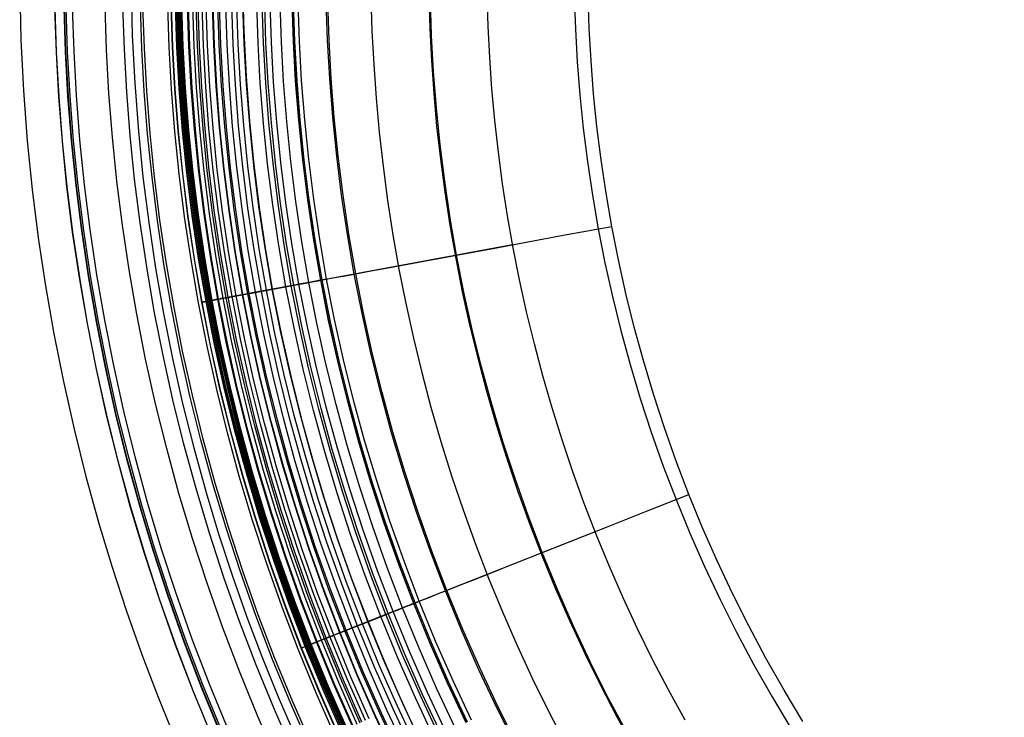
# Model space of a CAD drawing. Header units: millimetres. Extents: x -14 to 488, y -50 to 50.
# Tile 229 of 256: x 419 to 436, y -13 to -1. Entities that reach past the tile are written whole.
import ezdxf

# ---------------------------------------------------------------- set-up
doc = ezdxf.new("R2010")
doc.units = ezdxf.units.MM
doc.header["$MEASUREMENT"] = 0
doc.layers.add('Default', color=7, linetype='Continuous')

msp = doc.modelspace()

# ---------------------------------------------------------------- linework, layer by layer
at = {"layer": 'Default'}
for points in [[(429.826, -13.232), (429.499, -12.618), (429.188, -11.999), (428.895, -11.374), (428.618, -10.745), (428.359, -10.113), (428.116, -9.477), (427.891, -8.839), (427.682, -8.2), (427.49, -7.559), (427.315, -6.918), (427.157, -6.278), (427.014, -5.638), (426.888, -4.999), (426.778, -4.362), (426.684, -3.728), (426.605, -3.097), (426.541, -2.469), (426.492, -1.844), (426.457, -1.225), (426.437, -0.61), (426.43, 0)], [(428.903, 0), (428.909, -0.555), (428.928, -1.115), (428.959, -1.678), (429.004, -2.246), (429.062, -2.818), (429.134, -3.392), (429.22, -3.97), (429.32, -4.549), (429.435, -5.13), (429.564, -5.713), (429.708, -6.296), (429.868, -6.879), (430.042, -7.462), (430.232, -8.044), (430.437, -8.624), (430.658, -9.202), (430.894, -9.778), (431.146, -10.35), (431.413, -10.919), (431.696, -11.482), (431.993, -12.041), (432.307, -12.594), (432.635, -13.141)], [(432.837, -13.015), (432.512, -12.474), (432.202, -11.926), (431.907, -11.373), (431.627, -10.815), (431.363, -10.252), (431.113, -9.685), (430.879, -9.115), (430.661, -8.542), (430.458, -7.967), (430.27, -7.391), (430.097, -6.813), (429.939, -6.236), (429.796, -5.658), (429.668, -5.081), (429.554, -4.506), (429.455, -3.932), (429.37, -3.36), (429.299, -2.791), (429.241, -2.225), (429.197, -1.662), (429.165, -1.104), (429.147, -0.55), (429.141, 0)], [(422.68, -13.269), (422.359, -12.488), (422.06, -11.703), (421.781, -10.915), (421.524, -10.126), (421.287, -9.335), (421.071, -8.543), (420.875, -7.752), (420.699, -6.962), (420.544, -6.173), (420.408, -5.387), (420.291, -4.604), (420.193, -3.824), (420.114, -3.048), (420.054, -2.278), (420.011, -1.512), (419.986, -0.753), (419.977, 0)], [(422.683, -13.267), (422.363, -12.486), (422.064, -11.702), (421.785, -10.914), (421.528, -10.125), (421.291, -9.334), (421.075, -8.542), (420.879, -7.751), (420.703, -6.961), (420.548, -6.172), (420.412, -5.386), (420.295, -4.603), (420.197, -3.823), (420.119, -3.048), (420.058, -2.277), (420.015, -1.512), (419.99, -0.753), (419.981, 0)], [(422.824, -13.207), (422.505, -12.43), (422.207, -11.649), (421.93, -10.865), (421.673, -10.079), (421.438, -9.292), (421.223, -8.504), (421.028, -7.716), (420.853, -6.93), (420.698, -6.145), (420.563, -5.362), (420.447, -4.582), (420.349, -3.806), (420.271, -3.034), (420.21, -2.267), (420.168, -1.505), (420.143, -0.75), (420.134, 0)], [(422.831, -13.205), (422.512, -12.427), (422.214, -11.646), (421.937, -10.863), (421.68, -10.077), (421.445, -9.29), (421.229, -8.502), (421.035, -7.715), (420.86, -6.928), (420.705, -6.143), (420.57, -5.361), (420.454, -4.581), (420.357, -3.805), (420.278, -3.034), (420.218, -2.267), (420.175, -1.505), (420.15, -0.749), (420.141, 0)], [(422.859, -13.193), (422.54, -12.416), (422.242, -11.636), (421.965, -10.853), (421.709, -10.068), (421.474, -9.281), (421.259, -8.494), (421.064, -7.708), (420.889, -6.922), (420.735, -6.138), (420.6, -5.356), (420.484, -4.577), (420.387, -3.802), (420.308, -3.031), (420.248, -2.265), (420.205, -1.504), (420.18, -0.749), (420.172, 0)], [(422.96, -13.15), (422.642, -12.376), (422.345, -11.598), (422.069, -10.818), (421.814, -10.035), (421.579, -9.251), (421.365, -8.467), (421.171, -7.683), (420.997, -6.899), (420.843, -6.118), (420.708, -5.339), (420.592, -4.562), (420.496, -3.79), (420.417, -3.021), (420.357, -2.257), (420.315, -1.499), (420.29, -0.746), (420.281, 0)], [(423.807, -13.688), (423.474, -12.931), (423.162, -12.17), (422.87, -11.405), (422.599, -10.638), (422.348, -9.868), (422.117, -9.097), (421.906, -8.326), (421.715, -7.555), (421.544, -6.785), (421.393, -6.016), (421.26, -5.25), (421.147, -4.486), (421.051, -3.726), (420.974, -2.971), (420.915, -2.22), (420.874, -1.474), (420.849, -0.734), (420.841, 0)], [(424.086, -13.561), (423.757, -12.811), (423.447, -12.057), (423.158, -11.299), (422.889, -10.539), (422.64, -9.777), (422.412, -9.013), (422.203, -8.249), (422.014, -7.485), (421.844, -6.722), (421.694, -5.96), (421.563, -5.201), (421.45, -4.445), (421.356, -3.692), (421.28, -2.943), (421.221, -2.199), (421.18, -1.46), (421.155, -0.727), (421.147, 0)], [(424.359, -13.437), (424.032, -12.694), (423.726, -11.947), (423.439, -11.196), (423.173, -10.443), (422.926, -9.687), (422.7, -8.931), (422.493, -8.173), (422.305, -7.416), (422.137, -6.66), (421.989, -5.906), (421.858, -5.154), (421.747, -4.404), (421.654, -3.658), (421.578, -2.916), (421.52, -2.179), (421.479, -1.447), (421.455, -0.72), (421.447, 0)], [(424.399, -13.419), (424.072, -12.677), (423.766, -11.931), (423.48, -11.181), (423.214, -10.429), (422.968, -9.674), (422.742, -8.918), (422.535, -8.162), (422.348, -7.406), (422.18, -6.651), (422.032, -5.898), (421.902, -5.147), (421.79, -4.398), (421.697, -3.653), (421.622, -2.912), (421.564, -2.176), (421.523, -1.445), (421.498, -0.719), (421.49, 0)], [(424.789, -13.242), (424.467, -12.509), (424.165, -11.773), (423.882, -11.033), (423.62, -10.291), (423.377, -9.546), (423.154, -8.801), (422.95, -8.054), (422.765, -7.308), (422.6, -6.563), (422.453, -5.82), (422.325, -5.079), (422.215, -4.34), (422.123, -3.605), (422.048, -2.874), (421.991, -2.147), (421.951, -1.426), (421.927, -0.71), (421.919, 0)], [(424.842, -13.217), (424.52, -12.487), (424.219, -11.752), (423.937, -11.013), (423.675, -10.272), (423.432, -9.529), (423.21, -8.785), (423.006, -8.04), (422.822, -7.295), (422.657, -6.551), (422.51, -5.809), (422.382, -5.069), (422.272, -4.332), (422.181, -3.598), (422.106, -2.869), (422.049, -2.143), (422.009, -1.423), (421.985, -0.709), (421.977, 0)], [(424.845, -13.216), (424.524, -12.485), (424.223, -11.75), (423.941, -11.012), (423.679, -10.271), (423.436, -9.528), (423.213, -8.783), (423.01, -8.039), (422.826, -7.294), (422.661, -6.551), (422.514, -5.809), (422.386, -5.069), (422.277, -4.332), (422.185, -3.598), (422.11, -2.868), (422.053, -2.143), (422.013, -1.423), (421.989, -0.709), (421.981, 0)], [(424.909, -13.187), (424.588, -12.458), (424.287, -11.724), (424.006, -10.988), (423.745, -10.248), (423.503, -9.507), (423.281, -8.764), (423.078, -8.021), (422.894, -7.278), (422.729, -6.536), (422.583, -5.796), (422.455, -5.058), (422.346, -4.322), (422.254, -3.59), (422.18, -2.862), (422.123, -2.138), (422.083, -1.42), (422.059, -0.707), (422.051, 0)], [(424.912, -13.186), (424.591, -12.457), (424.29, -11.723), (424.009, -10.987), (423.748, -10.247), (423.506, -9.506), (423.283, -8.763), (423.08, -8.02), (422.897, -7.278), (422.732, -6.536), (422.586, -5.795), (422.458, -5.057), (422.349, -4.322), (422.257, -3.59), (422.183, -2.862), (422.126, -2.138), (422.086, -1.42), (422.062, -0.707), (422.054, 0)], [(424.932, -13.176), (424.612, -12.448), (424.311, -11.715), (424.03, -10.979), (423.769, -10.24), (423.527, -9.499), (423.305, -8.757), (423.102, -8.015), (422.919, -7.272), (422.754, -6.531), (422.608, -5.791), (422.48, -5.054), (422.371, -4.319), (422.279, -3.587), (422.205, -2.86), (422.148, -2.137), (422.108, -1.419), (422.084, -0.706), (422.077, 0)], [(424.939, -13.173), (424.618, -12.445), (424.318, -11.712), (424.037, -10.976), (423.776, -10.238), (423.534, -9.497), (423.312, -8.755), (423.109, -8.013), (422.925, -7.271), (422.761, -6.53), (422.615, -5.79), (422.487, -5.052), (422.378, -4.318), (422.286, -3.586), (422.212, -2.859), (422.155, -2.136), (422.115, -1.419), (422.091, -0.706), (422.084, 0)], [(424.96, -13.163), (424.64, -12.436), (424.34, -11.704), (424.059, -10.968), (423.798, -10.23), (423.557, -9.49), (423.335, -8.749), (423.132, -8.007), (422.949, -7.265), (422.784, -6.525), (422.638, -5.786), (422.511, -5.049), (422.402, -4.314), (422.31, -3.584), (422.236, -2.857), (422.179, -2.135), (422.139, -1.417), (422.115, -0.706), (422.107, 0)], [(424.976, -13.156), (424.656, -12.429), (424.356, -11.697), (424.076, -10.962), (423.815, -10.224), (423.573, -9.485), (423.352, -8.744), (423.149, -8.003), (422.966, -7.261), (422.801, -6.521), (422.655, -5.782), (422.528, -5.046), (422.419, -4.312), (422.327, -3.582), (422.253, -2.855), (422.197, -2.134), (422.156, -1.417), (422.133, -0.705), (422.125, 0)], [(424.989, -13.15), (424.669, -12.423), (424.369, -11.692), (424.089, -10.957), (423.828, -10.22), (423.587, -9.481), (423.365, -8.74), (423.163, -7.999), (422.98, -7.258), (422.815, -6.518), (422.669, -5.78), (422.542, -5.044), (422.433, -4.31), (422.342, -3.58), (422.268, -2.854), (422.211, -2.133), (422.171, -1.416), (422.147, -0.705), (422.139, 0)], [(424.991, -13.149), (424.671, -12.422), (424.371, -11.691), (424.091, -10.957), (423.83, -10.219), (423.589, -9.48), (423.367, -8.739), (423.165, -7.998), (422.982, -7.258), (422.817, -6.518), (422.672, -5.779), (422.544, -5.043), (422.435, -4.31), (422.344, -3.58), (422.27, -2.854), (422.213, -2.132), (422.173, -1.416), (422.149, -0.705), (422.141, 0)], [(425.005, -13.143), (424.686, -12.416), (424.386, -11.685), (424.106, -10.951), (423.845, -10.214), (423.604, -9.475), (423.382, -8.735), (423.18, -7.994), (422.997, -7.254), (422.832, -6.515), (422.687, -5.777), (422.56, -5.041), (422.45, -4.308), (422.359, -3.578), (422.285, -2.853), (422.228, -2.131), (422.188, -1.415), (422.165, -0.705), (422.157, 0)], [(425.097, -13.101), (424.778, -12.377), (424.479, -11.648), (424.2, -10.917), (423.94, -10.182), (423.7, -9.445), (423.479, -8.707), (423.277, -7.969), (423.095, -7.231), (422.931, -6.494), (422.786, -5.758), (422.659, -5.025), (422.55, -4.294), (422.459, -3.567), (422.385, -2.843), (422.329, -2.125), (422.289, -1.411), (422.265, -0.702), (422.257, 0)], [(425.109, -13.096), (424.791, -12.372), (424.492, -11.644), (424.212, -10.912), (423.953, -10.178), (423.713, -9.441), (423.492, -8.704), (423.29, -7.966), (423.108, -7.228), (422.944, -6.491), (422.799, -5.756), (422.672, -5.023), (422.563, -4.292), (422.472, -3.565), (422.399, -2.842), (422.342, -2.124), (422.302, -1.41), (422.279, -0.702), (422.271, 0)], [(425.179, -13.064), (424.862, -12.342), (424.564, -11.615), (424.285, -10.885), (424.026, -10.153), (423.786, -9.418), (423.566, -8.683), (423.365, -7.946), (423.183, -7.21), (423.02, -6.475), (422.875, -5.742), (422.748, -5.01), (422.64, -4.282), (422.549, -3.557), (422.476, -2.835), (422.419, -2.119), (422.379, -1.407), (422.356, -0.7), (422.348, 0)], [(425.23, -13.041), (424.913, -12.32), (424.615, -11.595), (424.337, -10.866), (424.078, -10.135), (423.839, -9.402), (423.619, -8.667), (423.419, -7.932), (423.237, -7.198), (423.074, -6.464), (422.929, -5.732), (422.803, -5.002), (422.695, -4.274), (422.604, -3.55), (422.531, -2.83), (422.475, -2.115), (422.435, -1.404), (422.411, -0.699), (422.403, 0)], [(425.261, -13.027), (424.944, -12.306), (424.647, -11.582), (424.369, -10.854), (424.111, -10.124), (423.872, -9.391), (423.652, -8.658), (423.452, -7.924), (423.27, -7.19), (423.107, -6.457), (422.963, -5.725), (422.837, -4.996), (422.729, -4.27), (422.638, -3.546), (422.565, -2.827), (422.509, -2.112), (422.469, -1.403), (422.446, -0.698), (422.438, 0)], [(425.323, -12.998), (425.007, -12.28), (424.711, -11.557), (424.433, -10.831), (424.176, -10.102), (423.937, -9.371), (423.718, -8.639), (423.518, -7.907), (423.337, -7.174), (423.174, -6.443), (423.03, -5.713), (422.904, -4.985), (422.796, -4.26), (422.706, -3.539), (422.633, -2.821), (422.577, -2.108), (422.537, -1.4), (422.514, -0.697), (422.506, 0)], [(425.387, -12.97), (425.071, -12.252), (424.775, -11.531), (424.499, -10.807), (424.242, -10.079), (424.004, -9.35), (423.785, -8.62), (423.585, -7.889), (423.405, -7.158), (423.242, -6.429), (423.099, -5.7), (422.973, -4.974), (422.866, -4.251), (422.775, -3.531), (422.702, -2.815), (422.646, -2.103), (422.607, -1.397), (422.583, -0.695), (422.576, 0)], [(425.822, -13.633), (425.489, -12.923), (425.174, -12.209), (424.879, -11.49), (424.604, -10.768), (424.348, -10.043), (424.111, -9.317), (423.893, -8.589), (423.694, -7.861), (423.514, -7.133), (423.352, -6.406), (423.209, -5.68), (423.084, -4.956), (422.977, -4.236), (422.887, -3.518), (422.814, -2.805), (422.758, -2.096), (422.719, -1.392), (422.696, -0.693), (422.688, 0)], [(425.828, -13.63), (425.495, -12.92), (425.18, -12.206), (424.886, -11.488), (424.61, -10.766), (424.354, -10.041), (424.117, -9.315), (423.899, -8.587), (423.7, -7.859), (423.52, -7.131), (423.359, -6.404), (423.215, -5.679), (423.09, -4.955), (422.983, -4.235), (422.893, -3.518), (422.821, -2.804), (422.765, -2.095), (422.725, -1.391), (422.702, -0.693), (422.694, 0)], [(425.904, -13.593), (425.571, -12.886), (425.258, -12.173), (424.964, -11.457), (424.689, -10.737), (424.433, -10.014), (424.197, -9.29), (423.98, -8.564), (423.781, -7.838), (423.602, -7.112), (423.441, -6.387), (423.298, -5.664), (423.173, -4.942), (423.066, -4.223), (422.977, -3.508), (422.904, -2.797), (422.848, -2.09), (422.809, -1.388), (422.786, -0.691), (422.778, 0)], [(425.928, -13.581), (425.596, -12.874), (425.283, -12.163), (424.989, -11.447), (424.715, -10.727), (424.459, -10.005), (424.223, -9.282), (424.006, -8.557), (423.808, -7.831), (423.628, -7.106), (423.468, -6.381), (423.325, -5.658), (423.2, -4.938), (423.093, -4.22), (423.004, -3.505), (422.932, -2.794), (422.876, -2.088), (422.837, -1.386), (422.813, -0.69), (422.806, 0)], [(426.026, -13.534), (425.695, -12.829), (425.383, -12.12), (425.09, -11.407), (424.816, -10.69), (424.562, -9.971), (424.327, -9.249), (424.11, -8.527), (423.913, -7.804), (423.734, -7.081), (423.574, -6.359), (423.431, -5.639), (423.307, -4.921), (423.201, -4.205), (423.112, -3.493), (423.039, -2.784), (422.984, -2.081), (422.945, -1.381), (422.922, -0.688), (422.914, 0)], [(426.119, -13.489), (425.789, -12.787), (425.478, -12.08), (425.186, -11.369), (424.913, -10.654), (424.66, -9.937), (424.425, -9.218), (424.21, -8.498), (424.013, -7.778), (423.834, -7.057), (423.675, -6.338), (423.533, -5.62), (423.409, -4.904), (423.303, -4.191), (423.214, -3.481), (423.142, -2.775), (423.087, -2.074), (423.048, -1.377), (423.025, -0.686), (423.017, 0)], [(426.198, -13.45), (425.869, -12.75), (425.559, -12.045), (425.268, -11.336), (424.996, -10.624), (424.743, -9.909), (424.509, -9.192), (424.294, -8.474), (424.098, -7.756), (423.92, -7.037), (423.761, -6.32), (423.62, -5.604), (423.496, -4.89), (423.39, -4.179), (423.302, -3.471), (423.23, -2.767), (423.175, -2.068), (423.136, -1.373), (423.113, -0.684), (423.105, 0)], [(426.29, -13.405), (425.962, -12.708), (425.653, -12.005), (425.363, -11.298), (425.092, -10.588), (424.841, -9.876), (424.607, -9.161), (424.393, -8.446), (424.198, -7.73), (424.02, -7.014), (423.862, -6.299), (423.721, -5.585), (423.598, -4.874), (423.492, -4.165), (423.404, -3.46), (423.333, -2.758), (423.278, -2.061), (423.239, -1.368), (423.216, -0.681), (423.208, 0)], [(426.504, -13.302), (426.179, -12.609), (425.872, -11.912), (425.585, -11.211), (425.316, -10.506), (425.066, -9.799), (424.834, -9.09), (424.622, -8.38), (424.428, -7.67), (424.252, -6.959), (424.094, -6.25), (423.955, -5.542), (423.833, -4.836), (423.728, -4.133), (423.64, -3.433), (423.569, -2.737), (423.515, -2.045), (423.477, -1.358), (423.454, -0.676), (423.446, 0)], [(426.589, -13.26), (426.265, -12.57), (425.959, -11.875), (425.672, -11.176), (425.404, -10.474), (425.155, -9.769), (424.925, -9.062), (424.713, -8.354), (424.519, -7.646), (424.344, -6.938), (424.187, -6.231), (424.047, -5.525), (423.926, -4.821), (423.821, -4.12), (423.734, -3.422), (423.663, -2.728), (423.609, -2.038), (423.571, -1.354), (423.548, -0.674), (423.541, 0)], [(426.627, -13.242), (426.303, -12.553), (425.997, -11.859), (425.711, -11.161), (425.443, -10.46), (425.194, -9.756), (424.964, -9.05), (424.752, -8.343), (424.559, -7.636), (424.384, -6.928), (424.227, -6.222), (424.088, -5.517), (423.967, -4.814), (423.863, -4.114), (423.775, -3.418), (423.705, -2.724), (423.65, -2.036), (423.612, -1.352), (423.59, -0.673), (423.582, 0)], [(426.71, -13.202), (426.387, -12.515), (426.083, -11.823), (425.797, -11.127), (425.53, -10.428), (425.282, -9.726), (425.053, -9.022), (424.842, -8.317), (424.649, -7.612), (424.475, -6.907), (424.318, -6.203), (424.179, -5.5), (424.058, -4.8), (423.954, -4.102), (423.867, -3.407), (423.797, -2.716), (423.743, -2.029), (423.705, -1.348), (423.682, -0.671), (423.675, 0)], [(426.865, -13.126), (426.544, -12.443), (426.242, -11.755), (425.958, -11.063), (425.692, -10.368), (425.446, -9.67), (425.217, -8.971), (425.008, -8.27), (424.816, -7.569), (424.643, -6.868), (424.487, -6.168), (424.349, -5.469), (424.229, -4.772), (424.125, -4.078), (424.039, -3.388), (423.969, -2.701), (423.915, -2.018), (423.877, -1.34), (423.855, -0.667), (423.847, 0)], [(427.051, -13.036), (426.732, -12.358), (426.432, -11.674), (426.15, -10.987), (425.886, -10.297), (425.641, -9.604), (425.414, -8.909), (425.206, -8.213), (425.016, -7.517), (424.844, -6.821), (424.689, -6.125), (424.552, -5.431), (424.433, -4.74), (424.33, -4.05), (424.244, -3.364), (424.175, -2.682), (424.121, -2.004), (424.084, -1.331), (424.061, -0.663), (424.054, 0)], [(427.054, -13.035), (426.735, -12.357), (426.434, -11.673), (426.152, -10.986), (425.889, -10.296), (425.644, -9.603), (425.417, -8.908), (425.209, -8.212), (425.018, -7.516), (424.846, -6.82), (424.692, -6.125), (424.555, -5.431), (424.435, -4.739), (424.333, -4.05), (424.247, -3.364), (424.177, -2.682), (424.124, -2.004), (424.086, -1.331), (424.064, -0.662), (424.057, 0)], [(427.074, -13.025), (426.756, -12.347), (426.455, -11.664), (426.174, -10.978), (425.91, -10.288), (425.666, -9.596), (425.439, -8.901), (425.231, -8.206), (425.041, -7.51), (424.869, -6.815), (424.714, -6.12), (424.578, -5.427), (424.458, -4.735), (424.356, -4.047), (424.27, -3.361), (424.2, -2.68), (424.147, -2.002), (424.109, -1.33), (424.087, -0.662), (424.08, 0)], [(427.145, -12.991), (426.827, -12.315), (426.527, -11.634), (426.246, -10.949), (425.984, -10.261), (425.74, -9.57), (425.514, -8.878), (425.306, -8.185), (425.116, -7.491), (424.945, -6.797), (424.791, -6.104), (424.654, -5.412), (424.535, -4.723), (424.433, -4.036), (424.347, -3.353), (424.278, -2.673), (424.225, -1.997), (424.187, -1.326), (424.165, -0.66), (424.158, 0)], [(427.91, -13.44), (427.579, -12.78), (427.266, -12.115), (426.972, -11.445), (426.695, -10.771), (426.437, -10.094), (426.197, -9.415), (425.974, -8.734), (425.77, -8.052), (425.584, -7.369), (425.415, -6.687), (425.263, -6.005), (425.129, -5.325), (425.012, -4.646), (424.911, -3.971), (424.827, -3.298), (424.759, -2.629), (424.707, -1.965), (424.67, -1.305), (424.648, -0.65), (424.641, 0)], [(427.932, -13.428), (427.602, -12.769), (427.289, -12.104), (426.995, -11.435), (426.719, -10.762), (426.46, -10.086), (426.22, -9.407), (425.998, -8.726), (425.794, -8.045), (425.608, -7.363), (425.439, -6.681), (425.288, -6), (425.154, -5.32), (425.037, -4.642), (424.936, -3.967), (424.852, -3.295), (424.784, -2.627), (424.732, -1.963), (424.695, -1.303), (424.673, -0.649), (424.666, 0)], [(419.381, -0.425), (419.403, -1.297), (419.446, -2.168), (419.512, -3.037), (419.596, -3.87), (419.7, -4.701), (419.824, -5.528), (419.968, -6.353), (420.132, -7.174), (420.316, -7.991), (420.519, -8.803), (420.742, -9.61), (420.971, -10.365), (421.217, -11.116), (421.479, -11.861), (421.759, -12.599), (422.056, -13.331)], [(419.381, -0.425), (419.403, -1.297), (419.446, -2.168), (419.512, -3.037), (419.596, -3.87), (419.7, -4.701), (419.824, -5.528), (419.968, -6.353), (420.132, -7.174), (420.316, -7.991), (420.519, -8.803), (420.742, -9.61), (420.971, -10.365), (421.217, -11.116), (421.479, -11.861), (421.759, -12.599), (422.056, -13.331)], [(421.296, -0.401), (421.316, -1.225), (421.357, -2.047), (421.42, -2.869), (421.499, -3.655), (421.597, -4.44), (421.714, -5.222), (421.85, -6.001), (422.005, -6.776), (422.179, -7.548), (422.371, -8.314), (422.582, -9.077), (422.798, -9.791), (423.03, -10.499), (423.278, -11.203), (423.542, -11.9), (423.822, -12.591), (424.118, -13.276)], [(421.296, -0.401), (421.316, -1.225), (421.357, -2.047), (421.42, -2.869), (421.499, -3.655), (421.597, -4.44), (421.714, -5.222), (421.85, -6.001), (422.005, -6.776), (422.179, -7.548), (422.371, -8.314), (422.582, -9.077), (422.798, -9.791), (423.03, -10.499), (423.278, -11.203), (423.542, -11.9), (423.822, -12.591), (424.118, -13.276)], [(423.21, -0.378), (423.23, -1.153), (423.269, -1.927), (423.327, -2.7), (423.402, -3.441), (423.494, -4.179), (423.604, -4.915), (423.732, -5.648), (423.878, -6.378), (424.042, -7.104), (424.223, -7.826), (424.421, -8.544), (424.624, -9.216), (424.843, -9.883), (425.076, -10.545), (425.325, -11.201), (425.589, -11.852), (425.867, -12.496), (426.16, -13.134)], [(423.21, -0.378), (423.23, -1.153), (423.269, -1.927), (423.327, -2.7), (423.402, -3.441), (423.494, -4.179), (423.604, -4.915), (423.732, -5.648), (423.878, -6.378), (424.042, -7.104), (424.223, -7.826), (424.421, -8.544), (424.624, -9.216), (424.843, -9.883), (425.076, -10.545), (425.325, -11.201), (425.589, -11.852), (425.867, -12.496), (426.16, -13.134)]]:
    msp.add_lwpolyline(points, dxfattribs=at)
at = {"layer": 'Default', "extrusion": (1.29204e-07, -2.43344e-08, 1)}
msp.add_lwpolyline([(425.41, 0), (425.416, -0.57), (425.433, -1.144), (425.463, -1.722), (425.504, -2.303), (425.557, -2.886), (425.623, -3.472), (425.701, -4.06), (425.792, -4.65), (425.897, -5.241), (426.014, -5.833), (426.144, -6.426), (426.288, -7.018), (426.446, -7.61), (426.616, -8.202), (426.801, -8.792), (426.999, -9.38), (427.21, -9.966), (427.436, -10.55), (427.674, -11.13), (427.927, -11.707), (428.193, -12.28), (428.472, -12.849), (428.765, -13.412), (429.071, -13.97), (429.389, -14.523), (429.721, -15.069), (430.066, -15.608), (430.423, -16.14), (430.792, -16.664), (431.173, -17.18), (431.566, -17.688), (431.97, -18.187), (432.386, -18.677), (432.812, -19.157), (433.249, -19.627), (433.696, -20.087), (434.153, -20.536), (434.619, -20.975), (435.094, -21.402), (435.577, -21.817), (436.069, -22.221), (436.569, -22.613), (437.076, -22.993), (437.59, -23.36), (438.11, -23.715), (438.636, -24.057), (439.168, -24.386), (439.705, -24.703), (440.247, -25.006), (440.792, -25.297), (441.342, -25.574), (441.895, -25.838), (442.45, -26.089), (443.008, -26.327), (443.568, -26.552), (444.13, -26.764), (444.693, -26.963), (445.256, -27.149), (445.82, -27.322), (446.383, -27.482), (446.946, -27.63), (447.509, -27.765), (448.07, -27.889), (448.629, -28), (449.191, -28.1), (449.758, -28.189), (450.331, -28.267), (450.909, -28.335), (451.493, -28.39), (452.081, -28.434), (452.673, -28.466), (453.27, -28.485), (453.87, -28.492), (454.473, -28.486), (455.08, -28.468), (455.688, -28.436), (456.299, -28.391), (456.912, -28.333), (457.526, -28.261), (458.141, -28.175), (458.756, -28.076), (459.372, -27.962), (459.986, -27.835), (460.6, -27.694), (461.212, -27.539), (461.823, -27.369), (462.431, -27.186), (463.036, -26.989), (463.637, -26.778), (464.235, -26.553), (464.829, -26.314), (465.418, -26.062), (466.001, -25.796), (466.579, -25.517), (467.151, -25.225), (467.716, -24.92), (468.274, -24.602), (468.825, -24.272), (469.368, -23.93), (469.903, -23.576), (470.429, -23.21), (470.946, -22.833), (471.453, -22.445), (471.951, -22.047), (472.439, -21.638), (472.917, -21.22), (473.384, -20.792), (473.84, -20.355), (474.285, -19.909), (474.719, -19.455), (475.141, -18.993), (475.551, -18.524), (475.949, -18.048), (476.336, -17.566), (476.71, -17.077), (477.072, -16.583), (477.422, -16.083), (477.759, -15.579), (478.083, -15.07), (478.395, -14.557), (478.695, -14.041), (478.982, -13.522), (479.256, -13), (479.518, -12.476), (479.768, -11.95), (480.005, -11.423), (480.23, -10.894), (480.443, -10.365)], dxfattribs=at)
at = {"layer": 'Default', "extrusion": (-0.087968, 0.996123, 0)}
for points in [[(-421.448, 20.26), (-421.448, 20.214), (-421.447, 20.168), (-421.444, 20.122), (-421.441, 20.076), (-421.436, 20.029), (-421.431, 19.982), (-421.424, 19.934), (-421.416, 19.887), (-421.408, 19.839), (-421.398, 19.791), (-421.387, 19.743), (-421.374, 19.695), (-421.361, 19.648), (-421.347, 19.6), (-421.331, 19.552), (-421.314, 19.505), (-421.296, 19.458), (-421.277, 19.411), (-421.256, 19.364), (-421.234, 19.318), (-421.212, 19.272), (-421.188, 19.226), (-421.163, 19.182), (-421.136, 19.137), (-421.109, 19.094), (-421.08, 19.051), (-421.051, 19.008), (-421.02, 18.967), (-420.988, 18.926), (-420.956, 18.886), (-420.922, 18.847), (-420.888, 18.809), (-420.852, 18.772), (-420.816, 18.736), (-420.778, 18.701), (-420.74, 18.667), (-420.702, 18.634), (-420.662, 18.603), (-420.622, 18.572), (-420.581, 18.543), (-420.54, 18.515), (-420.498, 18.488), (-420.456, 18.462), (-420.413, 18.438), (-420.37, 18.414), (-420.326, 18.392), (-420.282, 18.372), (-420.238, 18.352), (-420.194, 18.334), (-420.15, 18.317), (-420.105, 18.302), (-420.06, 18.287), (-420.016, 18.274), (-419.971, 18.263), (-419.926, 18.252), (-419.882, 18.243), (-419.838, 18.234), (-419.793, 18.227), (-419.749, 18.221), (-419.706, 18.217), (-419.662, 18.213), (-419.619, 18.21), (-419.576, 18.209), (-419.533, 18.208), (-419.491, 18.209), (-419.448, 18.21), (-419.405, 18.213), (-419.361, 18.217), (-419.318, 18.221), (-419.274, 18.227), (-419.229, 18.234), (-419.185, 18.243), (-419.141, 18.252), (-419.096, 18.263), (-419.051, 18.274), (-419.007, 18.287), (-418.962, 18.302), (-418.917, 18.317), (-418.873, 18.334), (-418.829, 18.352), (-418.785, 18.372), (-418.741, 18.392), (-418.697, 18.414), (-418.654, 18.438), (-418.611, 18.462), (-418.569, 18.488), (-418.527, 18.515), (-418.486, 18.543), (-418.445, 18.572), (-418.405, 18.603), (-418.365, 18.634), (-418.327, 18.667), (-418.289, 18.701), (-418.251, 18.736), (-418.215, 18.772), (-418.179, 18.809), (-418.145, 18.847), (-418.111, 18.886), (-418.078, 18.926), (-418.047, 18.967), (-418.016, 19.008), (-417.987, 19.051), (-417.958, 19.094), (-417.931, 19.137), (-417.904, 19.182), (-417.879, 19.226), (-417.855, 19.272), (-417.832, 19.318), (-417.811, 19.364), (-417.79, 19.411), (-417.771, 19.458), (-417.753, 19.505), (-417.736, 19.552), (-417.72, 19.6), (-417.706, 19.648), (-417.692, 19.695), (-417.68, 19.743), (-417.669, 19.791), (-417.659, 19.839), (-417.651, 19.887), (-417.643, 19.934), (-417.636, 19.982), (-417.631, 20.029), (-417.626, 20.076), (-417.623, 20.122), (-417.62, 20.168), (-417.619, 20.214), (-417.619, 20.26)], [(-417.619, 20.26), (-417.619, 20.305), (-417.62, 20.351), (-417.623, 20.398), (-417.626, 20.444), (-417.631, 20.491), (-417.636, 20.538), (-417.643, 20.586), (-417.651, 20.633), (-417.659, 20.681), (-417.669, 20.729), (-417.68, 20.777), (-417.692, 20.824), (-417.706, 20.872), (-417.72, 20.92), (-417.736, 20.968), (-417.753, 21.015), (-417.771, 21.062), (-417.79, 21.109), (-417.811, 21.156), (-417.832, 21.202), (-417.855, 21.248), (-417.879, 21.294), (-417.904, 21.338), (-417.931, 21.383), (-417.958, 21.426), (-417.987, 21.469), (-418.016, 21.512), (-418.047, 21.553), (-418.078, 21.594), (-418.111, 21.634), (-418.145, 21.673), (-418.179, 21.711), (-418.215, 21.748), (-418.251, 21.784), (-418.289, 21.819), (-418.327, 21.853), (-418.365, 21.886), (-418.405, 21.917), (-418.445, 21.948), (-418.486, 21.977), (-418.527, 22.005), (-418.569, 22.032), (-418.611, 22.058), (-418.654, 22.082), (-418.697, 22.106), (-418.741, 22.128), (-418.785, 22.148), (-418.829, 22.168), (-418.873, 22.186), (-418.917, 22.203), (-418.962, 22.218), (-419.007, 22.232), (-419.051, 22.245), (-419.096, 22.257), (-419.141, 22.268), (-419.185, 22.277), (-419.229, 22.286), (-419.274, 22.293), (-419.318, 22.299), (-419.361, 22.303), (-419.405, 22.307), (-419.448, 22.31), (-419.491, 22.311), (-419.533, 22.312), (-419.576, 22.311), (-419.619, 22.31), (-419.662, 22.307), (-419.706, 22.303), (-419.749, 22.299), (-419.793, 22.293), (-419.838, 22.286), (-419.882, 22.277), (-419.926, 22.268), (-419.971, 22.257), (-420.016, 22.245), (-420.06, 22.232), (-420.105, 22.218), (-420.15, 22.203), (-420.194, 22.186), (-420.238, 22.168), (-420.282, 22.148), (-420.326, 22.128), (-420.37, 22.106), (-420.413, 22.082), (-420.456, 22.058), (-420.498, 22.032), (-420.54, 22.005), (-420.581, 21.977), (-420.622, 21.948), (-420.662, 21.917), (-420.702, 21.886), (-420.74, 21.853), (-420.778, 21.819), (-420.816, 21.784), (-420.852, 21.748), (-420.888, 21.711), (-420.922, 21.673), (-420.956, 21.634), (-420.988, 21.594), (-421.02, 21.553), (-421.051, 21.512), (-421.08, 21.469), (-421.109, 21.426), (-421.136, 21.383), (-421.163, 21.338), (-421.188, 21.294), (-421.212, 21.248), (-421.234, 21.202), (-421.256, 21.156), (-421.277, 21.109), (-421.296, 21.062), (-421.314, 21.015), (-421.331, 20.968), (-421.347, 20.92), (-421.361, 20.872), (-421.374, 20.824), (-421.387, 20.777), (-421.398, 20.729), (-421.408, 20.681), (-421.416, 20.633), (-421.424, 20.586), (-421.431, 20.538), (-421.436, 20.491), (-421.441, 20.444), (-421.444, 20.398), (-421.447, 20.351), (-421.448, 20.305), (-421.448, 20.26)]]:
    msp.add_lwpolyline(points, dxfattribs=at)
at = {"layer": 'Default', "extrusion": (-0.27834, 0.960483, 0)}
for points in [[(-405.271, 20.26), (-405.271, 20.214), (-405.269, 20.168), (-405.267, 20.122), (-405.263, 20.076), (-405.259, 20.029), (-405.253, 19.982), (-405.247, 19.934), (-405.239, 19.887), (-405.23, 19.839), (-405.22, 19.791), (-405.209, 19.743), (-405.197, 19.695), (-405.184, 19.648), (-405.169, 19.6), (-405.153, 19.552), (-405.137, 19.505), (-405.118, 19.458), (-405.099, 19.411), (-405.079, 19.364), (-405.057, 19.318), (-405.034, 19.272), (-405.01, 19.226), (-404.985, 19.182), (-404.959, 19.137), (-404.931, 19.094), (-404.903, 19.051), (-404.873, 19.008), (-404.843, 18.967), (-404.811, 18.926), (-404.778, 18.886), (-404.745, 18.847), (-404.71, 18.809), (-404.675, 18.772), (-404.638, 18.736), (-404.601, 18.701), (-404.563, 18.667), (-404.524, 18.634), (-404.485, 18.603), (-404.445, 18.572), (-404.404, 18.543), (-404.363, 18.515), (-404.321, 18.488), (-404.278, 18.462), (-404.236, 18.438), (-404.192, 18.414), (-404.149, 18.392), (-404.105, 18.372), (-404.061, 18.352), (-404.017, 18.334), (-403.972, 18.317), (-403.928, 18.302), (-403.883, 18.287), (-403.838, 18.274), (-403.794, 18.263), (-403.749, 18.252), (-403.705, 18.243), (-403.66, 18.234), (-403.616, 18.227), (-403.572, 18.221), (-403.528, 18.217), (-403.485, 18.213), (-403.441, 18.21), (-403.399, 18.209), (-403.356, 18.208), (-403.314, 18.209), (-403.271, 18.21), (-403.228, 18.213), (-403.184, 18.217), (-403.14, 18.221), (-403.096, 18.227), (-403.052, 18.234), (-403.008, 18.243), (-402.963, 18.252), (-402.919, 18.263), (-402.874, 18.274), (-402.829, 18.287), (-402.785, 18.302), (-402.74, 18.317), (-402.696, 18.334), (-402.651, 18.352), (-402.607, 18.372), (-402.563, 18.392), (-402.52, 18.414), (-402.477, 18.438), (-402.434, 18.462), (-402.391, 18.488), (-402.35, 18.515), (-402.308, 18.543), (-402.267, 18.572), (-402.227, 18.603), (-402.188, 18.634), (-402.149, 18.667), (-402.111, 18.701), (-402.074, 18.736), (-402.038, 18.772), (-402.002, 18.809), (-401.967, 18.847), (-401.934, 18.886), (-401.901, 18.926), (-401.869, 18.967), (-401.839, 19.008), (-401.809, 19.051), (-401.781, 19.094), (-401.753, 19.137), (-401.727, 19.182), (-401.702, 19.226), (-401.678, 19.272), (-401.655, 19.318), (-401.633, 19.364), (-401.613, 19.411), (-401.594, 19.458), (-401.576, 19.505), (-401.559, 19.552), (-401.543, 19.6), (-401.528, 19.648), (-401.515, 19.695), (-401.503, 19.743), (-401.492, 19.791), (-401.482, 19.839), (-401.473, 19.887), (-401.465, 19.934), (-401.459, 19.982), (-401.453, 20.029), (-401.449, 20.076), (-401.445, 20.122), (-401.443, 20.168), (-401.442, 20.214), (-401.441, 20.26)], [(-401.441, 20.26), (-401.442, 20.305), (-401.443, 20.351), (-401.445, 20.398), (-401.449, 20.444), (-401.453, 20.491), (-401.459, 20.538), (-401.465, 20.586), (-401.473, 20.633), (-401.482, 20.681), (-401.492, 20.729), (-401.503, 20.777), (-401.515, 20.824), (-401.528, 20.872), (-401.543, 20.92), (-401.559, 20.968), (-401.576, 21.015), (-401.594, 21.062), (-401.613, 21.109), (-401.633, 21.156), (-401.655, 21.202), (-401.678, 21.248), (-401.702, 21.294), (-401.727, 21.338), (-401.753, 21.383), (-401.781, 21.426), (-401.809, 21.469), (-401.839, 21.512), (-401.869, 21.553), (-401.901, 21.594), (-401.934, 21.634), (-401.967, 21.673), (-402.002, 21.711), (-402.038, 21.748), (-402.074, 21.784), (-402.111, 21.819), (-402.149, 21.853), (-402.188, 21.886), (-402.227, 21.917), (-402.267, 21.948), (-402.308, 21.977), (-402.35, 22.005), (-402.391, 22.032), (-402.434, 22.058), (-402.477, 22.082), (-402.52, 22.106), (-402.563, 22.128), (-402.607, 22.148), (-402.651, 22.168), (-402.696, 22.186), (-402.74, 22.203), (-402.785, 22.218), (-402.829, 22.232), (-402.874, 22.245), (-402.919, 22.257), (-402.963, 22.268), (-403.008, 22.277), (-403.052, 22.286), (-403.096, 22.293), (-403.14, 22.299), (-403.184, 22.303), (-403.228, 22.307), (-403.271, 22.31), (-403.314, 22.311), (-403.356, 22.312), (-403.399, 22.311), (-403.441, 22.31), (-403.485, 22.307), (-403.528, 22.303), (-403.572, 22.299), (-403.616, 22.293), (-403.66, 22.286), (-403.705, 22.277), (-403.749, 22.268), (-403.794, 22.257), (-403.838, 22.245), (-403.883, 22.232), (-403.928, 22.218), (-403.972, 22.203), (-404.017, 22.186), (-404.061, 22.168), (-404.105, 22.148), (-404.149, 22.128), (-404.192, 22.106), (-404.236, 22.082), (-404.278, 22.058), (-404.321, 22.032), (-404.363, 22.005), (-404.404, 21.977), (-404.445, 21.948), (-404.485, 21.917), (-404.524, 21.886), (-404.563, 21.853), (-404.601, 21.819), (-404.638, 21.784), (-404.675, 21.748), (-404.71, 21.711), (-404.745, 21.673), (-404.778, 21.634), (-404.811, 21.594), (-404.843, 21.553), (-404.873, 21.512), (-404.903, 21.469), (-404.931, 21.426), (-404.959, 21.383), (-404.985, 21.338), (-405.01, 21.294), (-405.034, 21.248), (-405.057, 21.202), (-405.079, 21.156), (-405.099, 21.109), (-405.118, 21.062), (-405.137, 21.015), (-405.153, 20.968), (-405.169, 20.92), (-405.184, 20.872), (-405.197, 20.824), (-405.209, 20.777), (-405.22, 20.729), (-405.23, 20.681), (-405.239, 20.633), (-405.247, 20.586), (-405.253, 20.538), (-405.259, 20.491), (-405.263, 20.444), (-405.267, 20.398), (-405.269, 20.351), (-405.271, 20.305), (-405.271, 20.26)]]:
    msp.add_lwpolyline(points, dxfattribs=at)
at = {"layer": 'Default'}
for points in [[(429.941, -13.481, 259.943), (429.646, -12.942, 259.943), (429.363, -12.399, 259.943), (429.094, -11.85, 259.943), (428.837, -11.297, 259.943), (428.593, -10.74, 259.943), (428.363, -10.18, 259.943), (428.146, -9.617, 259.943), (427.941, -9.051, 259.943), (427.75, -8.484, 259.943), (427.573, -7.914, 259.943), (427.408, -7.344, 259.943), (427.256, -6.772, 259.943), (427.117, -6.2, 259.943), (426.991, -5.629, 259.943), (426.878, -5.058, 259.943), (426.777, -4.487, 259.943), (426.689, -3.918, 259.943), (426.614, -3.351, 259.943), (426.55, -2.785, 259.943), (426.499, -2.222, 259.943), (426.459, -1.662, 259.943), (426.431, -1.104, 259.943), (426.414, -0.55, 259.943)], [(430.811, -12.991, 259.886), (430.526, -12.472, 259.886), (430.254, -11.948, 259.886), (429.995, -11.42, 259.886), (429.747, -10.887, 259.886), (429.513, -10.35, 259.886), (429.29, -9.811, 259.886), (429.081, -9.268, 259.886), (428.884, -8.723, 259.886), (428.7, -8.176, 259.886), (428.529, -7.627, 259.886), (428.37, -7.077, 259.886), (428.224, -6.526, 259.886), (428.09, -5.975, 259.886), (427.968, -5.424, 259.886), (427.859, -4.874, 259.886), (427.762, -4.324, 259.886), (427.678, -3.776, 259.886), (427.605, -3.229, 259.886), (427.544, -2.684, 259.886), (427.494, -2.141, 259.886), (427.456, -1.601, 259.886), (427.429, -1.064, 259.886), (427.413, -0.53, 259.886)], [(427.85, -4.821, 259.886), (423.955, -5.542, 162.918), (422.51, -5.809, 32.308), (422.529, -5.806, 30.216), (422.583, -5.796, 28.597), (422.622, -5.789, 27.936), (422.669, -5.78, 27.359), (422.724, -5.77, 26.854), (422.786, -5.758, 26.406), (422.854, -5.746, 26.003), (422.929, -5.732, 25.634), (423.011, -5.717, 25.294), (423.099, -5.7, 24.971), (423.194, -5.683, 24.658), (423.298, -5.664, 24.346), (423.947, -5.543, 22.569), (424.088, -5.517, 22.147), (424.225, -5.492, 21.702), (424.289, -5.48, 21.47), (424.351, -5.469, 21.232), (424.408, -5.458, 20.988), (424.462, -5.448, 20.738), (424.51, -5.439, 20.482), (424.552, -5.431, 20.22), (424.588, -5.425, 19.954), (424.617, -5.419, 19.688), (424.639, -5.415, 19.421), (424.655, -5.412, 19.155), (424.664, -5.411, 18.888), (424.667, -5.41, 18.623), (424.664, -5.411, 18.358), (424.654, -5.412, 18.094), (424.639, -5.415, 17.832), (424.617, -5.419, 17.572), (424.589, -5.425, 17.313), (424.555, -5.431, 17.057), (424.514, -5.438, 16.803), (424.466, -5.447, 16.551), (424.412, -5.457, 16.302), (424.349, -5.469, 16.055), (424.28, -5.482, 15.815), (424.206, -5.495, 15.586), (424.128, -5.51, 15.366), (424.047, -5.525, 15.157), (423.965, -5.54, 14.959), (423.883, -5.555, 14.771), (423.312, -5.661, 13.581), (423.258, -5.671, 13.461), (423.209, -5.68, 13.344), (423.162, -5.689, 13.226), (423.117, -5.697, 13.103), (423.073, -5.705, 12.975), (423.03, -5.713, 12.842), (422.989, -5.721, 12.704), (422.949, -5.728, 12.561), (422.911, -5.735, 12.413), (422.875, -5.742, 12.259), (422.84, -5.748, 12.101), (422.808, -5.754, 11.937), (422.748, -5.765, 11.594), (422.697, -5.775, 11.231), (422.655, -5.782, 10.848), (422.623, -5.788, 10.445), (422.6, -5.793, 10.026), (422.588, -5.795, 9.597), (422.586, -5.795, 9.164), (422.595, -5.794, 8.731), (422.615, -5.79, 8.304), (422.646, -5.784, 7.888), (422.687, -5.777, 7.49), (422.711, -5.772, 7.301), (422.738, -5.767, 7.122), (422.767, -5.762, 6.952), (422.799, -5.756, 6.79), (422.834, -5.749, 6.634), (422.873, -5.742, 6.485), (422.916, -5.734, 6.339), (422.939, -5.73, 6.267), (422.963, -5.725, 6.196), (422.989, -5.721, 6.125), (423.016, -5.716, 6.055), (423.044, -5.71, 5.984), (423.075, -5.705, 5.912), (423.107, -5.699, 5.841), (423.141, -5.693, 5.769), (423.177, -5.686, 5.695), (423.215, -5.679, 5.621), (423.256, -5.671, 5.546), (423.299, -5.663, 5.469), (423.345, -5.655, 5.391), (423.394, -5.646, 5.312), (423.5, -5.626, 5.147), (423.62, -5.604, 4.976), (423.746, -5.581, 4.805), (423.811, -5.569, 4.724), (423.878, -5.556, 4.643), (423.947, -5.543, 4.564), (424.02, -5.53, 4.484), (424.097, -5.516, 4.405), (424.179, -5.5, 4.325), (424.268, -5.484, 4.244), (424.363, -5.466, 4.161), (424.466, -5.447, 4.076), (424.578, -5.427, 3.99), (424.699, -5.404, 3.902), (424.831, -5.38, 3.811), (424.974, -5.353, 3.719), (425.129, -5.325, 3.624), (425.297, -5.294, 3.527), (425.479, -5.26, 3.429), (425.675, -5.224, 3.329), (425.886, -5.185, 3.227), (426.112, -5.143, 3.124), (426.354, -5.098, 3.019), (426.613, -5.05, 2.914), (426.888, -4.999, 2.808), (427.453, -4.895, 2.607), (428.084, -4.778, 2.404), (428.783, -4.648, 2.202), (429.554, -4.506, 2)], [(429.268, -9.753, 259.886), (425.585, -11.211, 162.918), (424.219, -11.752, 32.308), (424.237, -11.745, 30.216), (424.287, -11.724, 28.597), (424.325, -11.71, 27.936), (424.369, -11.692, 27.359), (424.421, -11.672, 26.854), (424.479, -11.648, 26.406), (424.544, -11.623, 26.003), (424.615, -11.595, 25.634), (424.692, -11.564, 25.294), (424.775, -11.531, 24.971), (424.865, -11.496, 24.658), (424.964, -11.457, 24.346), (425.577, -11.214, 22.569), (425.711, -11.161, 22.147), (425.84, -11.11, 21.702), (425.901, -11.086, 21.47), (425.959, -11.063, 21.232), (426.014, -11.041, 20.988), (426.064, -11.021, 20.738), (426.11, -11.003, 20.482), (426.15, -10.987, 20.22), (426.183, -10.974, 19.954), (426.211, -10.963, 19.688), (426.232, -10.955, 19.421), (426.247, -10.949, 19.155), (426.256, -10.945, 18.888), (426.258, -10.944, 18.623), (426.255, -10.945, 18.358), (426.246, -10.949, 18.094), (426.232, -10.955, 17.832), (426.211, -10.963, 17.572), (426.185, -10.973, 17.313), (426.152, -10.986, 17.057), (426.114, -11.001, 16.803), (426.068, -11.019, 16.551), (426.017, -11.04, 16.302), (425.958, -11.063, 16.055), (425.892, -11.089, 15.815), (425.822, -11.117, 15.586), (425.749, -11.146, 15.366), (425.672, -11.176, 15.157), (425.595, -11.207, 14.959), (425.517, -11.238, 14.771), (424.976, -11.452, 13.581), (424.926, -11.472, 13.461), (424.879, -11.49, 13.344), (424.835, -11.507, 13.226), (424.793, -11.524, 13.103), (424.751, -11.541, 12.975), (424.711, -11.557, 12.842), (424.671, -11.572, 12.704), (424.634, -11.587, 12.561), (424.598, -11.601, 12.413), (424.564, -11.615, 12.259), (424.531, -11.628, 12.101), (424.5, -11.64, 11.937), (424.444, -11.662, 11.594), (424.396, -11.681, 11.231), (424.356, -11.697, 10.848), (424.325, -11.709, 10.445), (424.304, -11.718, 10.026), (424.292, -11.723, 9.597), (424.29, -11.723, 9.164), (424.299, -11.72, 8.731), (424.318, -11.712, 8.304), (424.347, -11.701, 7.888), (424.386, -11.685, 7.49), (424.409, -11.676, 7.301), (424.434, -11.666, 7.122), (424.461, -11.656, 6.952), (424.492, -11.644, 6.79), (424.525, -11.63, 6.634), (424.562, -11.616, 6.485), (424.602, -11.6, 6.339), (424.624, -11.591, 6.267), (424.647, -11.582, 6.196), (424.671, -11.572, 6.125), (424.697, -11.562, 6.055), (424.724, -11.552, 5.984), (424.753, -11.54, 5.912), (424.783, -11.528, 5.841), (424.815, -11.515, 5.769), (424.849, -11.502, 5.695), (424.886, -11.488, 5.621), (424.924, -11.472, 5.546), (424.965, -11.456, 5.469), (425.008, -11.439, 5.391), (425.054, -11.421, 5.312), (425.155, -11.381, 5.147), (425.268, -11.336, 4.976), (425.388, -11.289, 4.805), (425.449, -11.265, 4.724), (425.512, -11.24, 4.643), (425.577, -11.214, 4.564), (425.646, -11.186, 4.484), (425.719, -11.158, 4.405), (425.797, -11.127, 4.325), (425.881, -11.094, 4.244), (425.971, -11.058, 4.161), (426.068, -11.019, 4.076), (426.174, -10.978, 3.99), (426.288, -10.932, 3.902), (426.413, -10.883, 3.811), (426.548, -10.829, 3.719), (426.695, -10.771, 3.624), (426.854, -10.708, 3.527), (427.026, -10.64, 3.429), (427.211, -10.567, 3.329), (427.411, -10.488, 3.227), (427.624, -10.403, 3.124), (427.853, -10.313, 3.019), (428.098, -10.216, 2.914), (428.359, -10.113, 2.808), (428.893, -9.901, 2.607), (429.489, -9.665, 2.404), (430.15, -9.403, 2.202), (430.879, -9.115, 2)]]:
    msp.add_polyline3d(points, dxfattribs=at)

doc.saveas('drawing.dxf')
